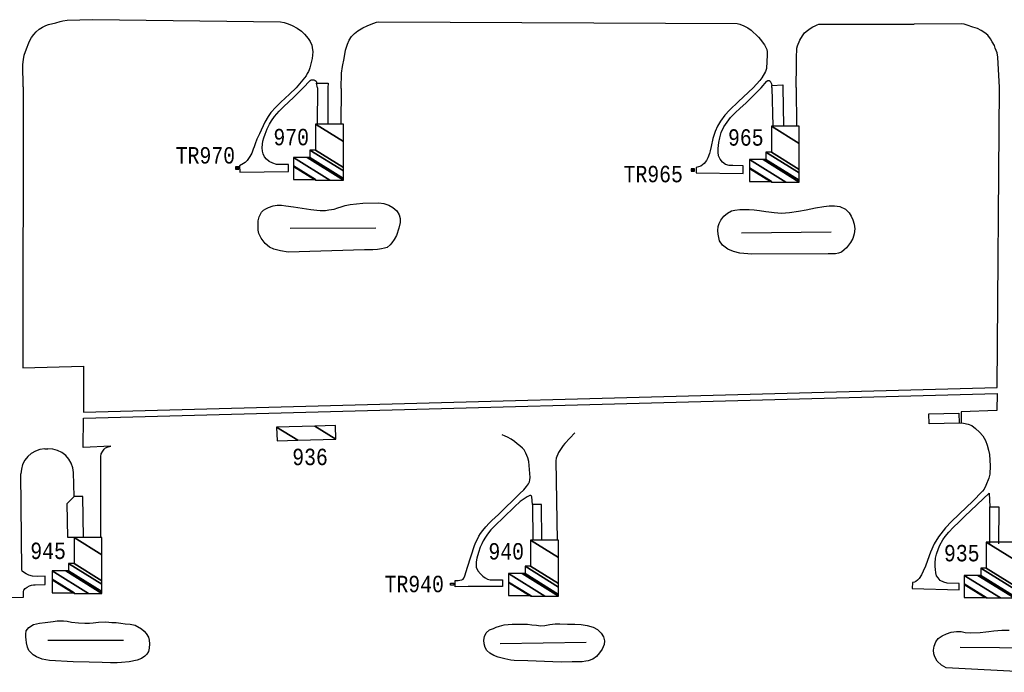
# Model space of a CAD drawing. Extents: x -0.5 to 41.9, y -0.5 to 29.8.
# Tile 74 of 129: x 8 to 9, y 6.4 to 7.1. Entities that reach past the tile are written whole.
import ezdxf
from ezdxf.enums import TextEntityAlignment as Align

# ---------------------------------------------------------------- set-up
doc = ezdxf.new("R2010")
doc.units = 0
doc.header["$MEASUREMENT"] = 0
for name, color, linetype in [('11', 2, 'CONTINUOUS'), ('21', 5, 'CONTINUOUS'), ('23', 1, 'CONTINUOUS'), ('43', 3, 'CONTINUOUS')]:
    doc.layers.add(name, color=color, linetype=linetype)
doc.styles.add('MONOTXT', font='MONOTXT', dxfattribs={"height": 0.2})

msp = doc.modelspace()

# ---------------------------------------------------------------- linework, layer by layer
at = {"layer": '11'}
for p, q in [((8.8088, 7.0291), (8.8099, 6.9895)), ((8.8201, 7.0294), (8.8206, 6.9895)), ((8.8338, 7.0291), (8.8342, 6.9895)), ((8.3433, 7.0289), (8.3432, 6.9914)), ((8.3541, 7.0287), (8.3539, 6.9914)), ((8.3678, 7.0282), (8.3675, 6.9914)), ((8.1035, 6.6601), (8.1036, 6.6902)), ((8.064, 6.6588), (8.0673, 6.6589))]:
    msp.add_line(p, q, dxfattribs=at)
for points in [[(8.0419, 7.0296), (8.0415, 7.0526), (8.0422, 7.0576), (8.043, 7.0623), (8.0453, 7.0688), (8.0479, 7.075), (8.0488, 7.0772), (8.0505, 7.0803), (8.053, 7.0835), (8.0552, 7.0862), (8.0584, 7.0888), (8.0616, 7.0909), (8.0652, 7.0925), (8.0678, 7.0935), (8.0754, 7.0955), (8.08, 7.0966), (8.0825, 7.0973), (8.0872, 7.098), (8.1129, 7.0986)], [(8.1129, 7.0986), (8.3056, 7.0965), (8.3092, 7.0957), (8.3133, 7.0944), (8.3176, 7.0927), (8.3225, 7.09), (8.3269, 7.0869), (8.3302, 7.0836), (8.3339, 7.0792), (8.336, 7.0761), (8.3375, 7.0726), (8.3381, 7.07), (8.3385, 7.0655), (8.3378, 7.0589), (8.3366, 7.0533), (8.3356, 7.0491), (8.335, 7.0472), (8.3342, 7.0456), (8.333, 7.0433), (8.3319, 7.0412), (8.3217, 7.0289)], [(8.3678, 7.0282), (8.3681, 7.0436), (8.3691, 7.0506), (8.3706, 7.0587), (8.3721, 7.0674), (8.374, 7.0736), (8.3757, 7.0776), (8.3783, 7.0813), (8.3815, 7.0844), (8.3848, 7.0873), (8.3897, 7.0902), (8.3943, 7.0923), (8.3983, 7.0939), (8.4012, 7.0949), (8.4037, 7.0959), (8.4059, 7.0963), (8.7733, 7.0947), (8.7759, 7.0941), (8.78, 7.0924), (8.7841, 7.0901), (8.7875, 7.0879), (8.7897, 7.0859), (8.7927, 7.0832), (8.795, 7.0808), (8.7972, 7.0783), (8.7989, 7.0759), (8.8013, 7.0727), (8.8026, 7.0701), (8.8035, 7.0679), (8.8039, 7.0657), (8.8041, 7.0626), (8.8032, 7.0485), (8.8022, 7.0456), (8.7984, 7.0389), (8.7965, 7.0362), (8.7895, 7.0289)], [(8.8338, 7.0291), (8.8339, 7.0527), (8.834, 7.0592), (8.8345, 7.0693), (8.8351, 7.0718), (8.8375, 7.0777), (8.8401, 7.0819), (8.8423, 7.0851), (8.8453, 7.0875), (8.8482, 7.0895), (8.8509, 7.0911), (8.8532, 7.0922), (8.8552, 7.0933), (8.8568, 7.0938), (8.8589, 7.0941), (8.9544, 7.0938)], [(9.0421, 7.029), (9.0403, 7.06), (9.0395, 7.0646), (9.0376, 7.0693), (9.0367, 7.0721), (9.0345, 7.0757), (9.0326, 7.0791), (9.0299, 7.0827), (9.0269, 7.0852), (9.0232, 7.0875), (9.0195, 7.0894), (9.0146, 7.091), (9.0089, 7.0929), (9.0056, 7.0938), (9.0032, 7.0942), (8.9544, 7.0938)], [(8.0419, 7.0296), (8.0416, 6.7419), (8.1039, 6.7437), (8.1037, 6.6965)], [(8.3283, 7.0285), (8.336, 7.0361), (8.337, 7.0368), (8.3381, 7.0371), (8.3398, 7.0369), (8.3409, 7.0364), (8.342, 7.0357), (8.3425, 7.0349), (8.3425, 7.0335)], [(8.3433, 7.0289), (8.3425, 7.0334), (8.3543, 7.0334), (8.3541, 7.0287)], [(8.798, 7.0287), (8.8036, 7.0357), (8.8047, 7.0364), (8.8059, 7.0361), (8.8069, 7.0354), (8.8078, 7.0342), (8.8084, 7.0329), (8.8089, 7.0313)], [(8.8088, 7.0291), (8.8089, 7.0313), (8.8199, 7.0317), (8.8201, 7.0294)], [(8.1037, 6.6965), (9.0395, 6.7218), (9.0421, 7.029)], [(8.3217, 7.0289), (8.3147, 7.0223), (8.306, 7.0142), (8.3006, 7.0089), (8.2957, 7.0034), (8.2928, 6.9993), (8.2894, 6.9934), (8.2839, 6.9817), (8.2814, 6.9763), (8.2795, 6.9715), (8.2784, 6.9682), (8.2776, 6.9658), (8.2761, 6.9619), (8.2742, 6.9583), (8.2714, 6.9543), (8.2693, 6.9523), (8.2678, 6.9511), (8.2636, 6.9488), (8.2638, 6.9424), (8.3136, 6.9429), (8.3137, 6.9501), (8.3015, 6.9503), (8.2976, 6.9515), (8.2938, 6.9532), (8.2911, 6.9555), (8.2892, 6.958), (8.2879, 6.9611), (8.2871, 6.964), (8.2868, 6.9674), (8.287, 6.9711), (8.2875, 6.974), (8.2885, 6.9776), (8.2898, 6.9814), (8.292, 6.9869), (8.2943, 6.9915), (8.2963, 6.9949), (8.2995, 6.9994), (8.3041, 7.0048), (8.3091, 7.0096), (8.3138, 7.0141), (8.3192, 7.0191), (8.3283, 7.0285)], [(8.7895, 7.0289), (8.7747, 7.0149), (8.7653, 7.0059), (8.7605, 7.0007), (8.7562, 6.9947), (8.7531, 6.9893), (8.7507, 6.9839), (8.7485, 6.9769), (8.7466, 6.9687), (8.7456, 6.9642), (8.7449, 6.9614), (8.7432, 6.9571), (8.7418, 6.9543), (8.7396, 6.9511), (8.7359, 6.9484), (8.7314, 6.9471), (8.7314, 6.9416), (8.7794, 6.9411), (8.7794, 6.9489), (8.7689, 6.949), (8.7651, 6.9493), (8.7612, 6.9502), (8.7582, 6.9526), (8.756, 6.9555), (8.7542, 6.9589), (8.7537, 6.9627), (8.7537, 6.9665), (8.7545, 6.9727), (8.7554, 6.9776), (8.7568, 6.9829), (8.7597, 6.9889), (8.7629, 6.9937), (8.7666, 6.9982), (8.7713, 7.003), (8.7763, 7.0078), (8.782, 7.0131), (8.7864, 7.0171), (8.798, 7.0287)], [(8.1037, 6.6902), (9.0394, 6.7156), (9.0393, 6.6982), (9.0026, 6.6968), (9.0026, 6.6854)], [(9.0009, 6.6854), (9.0052, 6.6851), (9.0099, 6.6843), (9.0135, 6.6828), (9.0175, 6.6798), (9.0216, 6.6759), (9.0248, 6.6723), (9.0275, 6.6673), (9.0293, 6.6625), (9.0307, 6.6574), (9.0316, 6.653), (9.0322, 6.6473), (9.0323, 6.6414), (9.0321, 6.633), (9.0312, 6.6287), (9.028, 6.6214), (9.0261, 6.6176), (9.0246, 6.6156), (9.0143, 6.6048), (9.008, 6.599), (8.9929, 6.5846), (8.9866, 6.5778), (8.9795, 6.5688), (8.975, 6.5614), (8.9712, 6.5531), (8.9682, 6.5445), (8.966, 6.5387), (8.9638, 6.5334), (8.9621, 6.5298), (8.9597, 6.5262), (8.9579, 6.5244), (8.9562, 6.523), (8.9548, 6.5224), (8.9528, 6.5219), (8.9525, 6.5158), (9.0005, 6.5143), (9.0008, 6.5209), (8.9884, 6.5213), (8.9848, 6.5222), (8.9813, 6.524), (8.9792, 6.5266), (8.9775, 6.5289), (8.9768, 6.5318), (8.9763, 6.5352), (8.976, 6.5384), (8.976, 6.5419), (8.9765, 6.5467), (8.9776, 6.5511), (8.9796, 6.5567), (8.981, 6.5601), (8.9839, 6.5655), (8.9864, 6.569), (8.9901, 6.5735), (8.9944, 6.5782), (9.0005, 6.5841), (9.0066, 6.5899), (9.0313, 6.6135), (9.032, 6.5993)], [(8.5637, 6.6017), (8.563, 6.6096), (8.5625, 6.6105), (8.5617, 6.6109), (8.5608, 6.6109), (8.5595, 6.6104), (8.5583, 6.6097), (8.5563, 6.6084), (8.5511, 6.6049), (8.5452, 6.5995), (8.5339, 6.5886), (8.5254, 6.5804), (8.5211, 6.5759), (8.5176, 6.5714), (8.5156, 6.5685), (8.5132, 6.5647), (8.5116, 6.5617), (8.51, 6.558), (8.5082, 6.5527), (8.5065, 6.547), (8.5058, 6.5432), (8.5058, 6.5403), (8.5061, 6.5376), (8.5078, 6.5339), (8.5104, 6.5308), (8.5129, 6.5283), (8.5152, 6.5266), (8.5174, 6.5255), (8.5202, 6.5248), (8.533, 6.5245), (8.5329, 6.5177), (8.4978, 6.5178), (8.4844, 6.5176), (8.4844, 6.524), (8.4874, 6.524), (8.4892, 6.5242), (8.4912, 6.5248), (8.4925, 6.5254), (8.4933, 6.5265), (8.4942, 6.5286), (8.4969, 6.5377), (8.5044, 6.56), (8.5056, 6.5631), (8.5075, 6.5669), (8.5086, 6.5693), (8.5104, 6.5722), (8.5127, 6.5752), (8.5159, 6.579), (8.5193, 6.5826), (8.522, 6.5853), (8.5288, 6.5917), (8.5508, 6.6131), (8.5546, 6.617), (8.5575, 6.6204), (8.5595, 6.6231), (8.5605, 6.6249), (8.5609, 6.6272), (8.5611, 6.6296), (8.5599, 6.6459), (8.5589, 6.6497), (8.5568, 6.6544), (8.555, 6.6577), (8.5533, 6.6595), (8.5506, 6.6619), (8.5479, 6.6641), (8.5453, 6.6663), (8.5418, 6.6687), (8.5382, 6.6707), (8.5356, 6.672), (8.5327, 6.6731)], [(8.6069, 6.6752), (8.5967, 6.6642), (8.5951, 6.6623), (8.5903, 6.6552), (8.5879, 6.6493), (8.5875, 6.6466), (8.5888, 6.5651)], [(8.064, 6.6588), (8.0592, 6.6581), (8.0546, 6.6566), (8.0503, 6.6542), (8.0466, 6.651), (8.0436, 6.6472), (8.0414, 6.6428), (8.0401, 6.6381), (8.0396, 6.6333)], [(8.0935, 6.6345), (8.0928, 6.6394), (8.0912, 6.6441), (8.0888, 6.6484), (8.0855, 6.6521), (8.0815, 6.6551), (8.0771, 6.6573), (8.0723, 6.6586), (8.0673, 6.6589)], [(8.1216, 6.5679), (8.1216, 6.651), (8.122, 6.6539), (8.1235, 6.6564), (8.1249, 6.6585), (8.1263, 6.6598), (8.1291, 6.6609), (8.1319, 6.6615), (8.1035, 6.6601)], [(8.0281, 6.5067), (8.0423, 6.5068), (8.0422, 6.5127), (8.0427, 6.514), (8.044, 6.5157), (8.0461, 6.5172), (8.0483, 6.5184), (8.0506, 6.5191), (8.0526, 6.5194), (8.0544, 6.5197), (8.0645, 6.5198), (8.0645, 6.5283), (8.0568, 6.5281), (8.0515, 6.5284), (8.0479, 6.5295), (8.0449, 6.5309), (8.0424, 6.5324), (8.0411, 6.5336), (8.0405, 6.5351), (8.0396, 6.6333)], [(8.0942, 6.5679), (8.0877, 6.5679), (8.087, 6.6028), (8.0943, 6.6099), (8.0935, 6.6345)], [(8.1036, 6.5679), (8.1032, 6.6099), (8.0943, 6.6099)], [(8.5733, 6.5651), (8.5728, 6.6017), (8.5637, 6.6017), (8.5639, 6.5652)], [(9.032, 6.5619), (9.0319, 6.5993), (9.0412, 6.5994), (9.041, 6.5617)]]:
    msp.add_lwpolyline(points, dxfattribs=at)
at = {"layer": '21'}
for points in [[(8.9695, 6.6946), (9.0004, 6.6954), (9.0006, 6.6853), (8.9698, 6.6845), (8.9695, 6.6946)], [(8.4796, 6.5214), (8.483, 6.5214), (8.483, 6.5192), (8.4796, 6.5192), (8.4796, 6.5214)]]:
    msp.add_lwpolyline(points, dxfattribs=at)
at = {"layer": '43'}
for p, q in [((8.3155, 6.885), (8.4032, 6.8853)), ((8.7776, 6.8801), (8.8696, 6.8813)), ((8.0671, 6.4629), (8.1449, 6.4629)), ((8.5306, 6.4593), (8.6185, 6.4608))]:
    msp.add_line(p, q, dxfattribs=at)
for points in [[(8.3134, 6.8605), (8.3054, 6.8617), (8.2988, 6.8633), (8.2942, 6.8654), (8.2899, 6.8692), (8.2858, 6.8748), (8.2834, 6.8794), (8.2826, 6.8828), (8.2825, 6.8869), (8.2827, 6.8925), (8.2838, 6.8967), (8.2861, 6.9014), (8.2881, 6.9034), (8.2904, 6.9046), (8.2934, 6.906), (8.2979, 6.9078), (8.3022, 6.9084), (8.3064, 6.9085), (8.3109, 6.908), (8.3189, 6.9067), (8.3366, 6.904), (8.3426, 6.9035), (8.3463, 6.9032), (8.3515, 6.9032), (8.3551, 6.9036), (8.3606, 6.9045), (8.3642, 6.9057), (8.3677, 6.9069), (8.3719, 6.9081), (8.3769, 6.9093), (8.39, 6.9106), (8.4061, 6.9109), (8.4113, 6.9102), (8.4164, 6.9084), (8.4206, 6.906), (8.4248, 6.9027), (8.4271, 6.8986), (8.4282, 6.895), (8.428, 6.8908), (8.4269, 6.8848), (8.4242, 6.8776), (8.4218, 6.8732), (8.4197, 6.87), (8.4177, 6.8679), (8.4147, 6.8653), (8.4122, 6.8643), (8.409, 6.8637), (8.4048, 6.8632), (8.4, 6.8629), (8.3915, 6.8626), (8.3134, 6.8605)], [(8.7883, 6.8582), (8.7759, 6.8593), (8.7695, 6.8609), (8.7637, 6.8633), (8.7581, 6.8676), (8.7553, 6.8721), (8.7537, 6.8789), (8.7534, 6.8827), (8.7539, 6.8866), (8.7547, 6.8899), (8.7565, 6.8932), (8.7595, 6.8971), (8.7632, 6.9005), (8.7675, 6.9027), (8.7709, 6.9033), (8.776, 6.9041), (8.7809, 6.9041), (8.7855, 6.9041), (8.7907, 6.9039), (8.796, 6.9032), (8.8025, 6.9022), (8.8058, 6.9016), (8.8112, 6.901), (8.8187, 6.9005), (8.8267, 6.901), (8.836, 6.9024), (8.8439, 6.9037), (8.8535, 6.9059), (8.8621, 6.9073), (8.8676, 6.9079), (8.8729, 6.908), (8.8784, 6.9073), (8.8841, 6.9044), (8.8879, 6.9008), (8.8902, 6.8974), (8.8918, 6.8934), (8.8932, 6.8889), (8.8937, 6.8842), (8.8931, 6.879), (8.8917, 6.8743), (8.8893, 6.8702), (8.8872, 6.8675), (8.8851, 6.8647), (8.8827, 6.8626), (8.8801, 6.8604), (8.8769, 6.8594), (8.874, 6.8588), (8.8718, 6.8586), (8.8665, 6.8585), (8.7883, 6.8582)], [(9.1076, 6.592), (9.1073, 6.4698), (9.1069, 6.4661), (9.1047, 6.4632), (9.1026, 6.4606), (9.1001, 6.4584), (9.0968, 6.4573), (9.0904, 6.4554), (9.0863, 6.4551), (9.0821, 6.4548), (9.0016, 6.4552)], [(8.069, 6.4419), (8.0613, 6.4433), (8.0556, 6.4458), (8.0523, 6.4478), (8.0504, 6.4494), (8.0478, 6.4524), (8.0463, 6.4556), (8.0454, 6.4602), (8.045, 6.4637), (8.0448, 6.466), (8.0446, 6.4691), (8.0452, 6.4723), (8.0477, 6.4759), (8.0524, 6.4788), (8.0587, 6.4803), (8.0645, 6.481), (8.0727, 6.482), (8.0769, 6.4826), (8.0833, 6.4827), (8.0871, 6.4824), (8.0916, 6.4814), (8.0987, 6.4805), (8.1051, 6.4804), (8.11, 6.4804), (8.1135, 6.4807), (8.1191, 6.4812), (8.1268, 6.4815), (8.1329, 6.4811), (8.1372, 6.4808), (8.1421, 6.4803), (8.1466, 6.4795), (8.1516, 6.4791), (8.1566, 6.4781), (8.163, 6.4745), (8.166, 6.4722), (8.168, 6.4698), (8.1702, 6.4658), (8.171, 6.4629), (8.1712, 6.4592), (8.171, 6.4545), (8.1704, 6.4514), (8.1688, 6.4484), (8.1665, 6.4464), (8.1632, 6.4441), (8.1588, 6.4424), (8.1505, 6.4405), (8.1428, 6.4398), (8.1381, 6.4395), (8.1313, 6.4397), (8.123, 6.44), (8.1097, 6.4402), (8.0932, 6.4407), (8.069, 6.4419)], [(8.5589, 6.4417), (8.5448, 6.442), (8.5414, 6.4424), (8.5352, 6.4436), (8.5284, 6.4454), (8.5241, 6.4473), (8.5199, 6.4497), (8.517, 6.4522), (8.5151, 6.4555), (8.514, 6.4592), (8.5139, 6.463), (8.5144, 6.4665), (8.5162, 6.4705), (8.5197, 6.4733), (8.5236, 6.4748), (8.5265, 6.4761), (8.5298, 6.4772), (8.5346, 6.4784), (8.5428, 6.4792), (8.5481, 6.4794), (8.5535, 6.4793), (8.5585, 6.4793), (8.5631, 6.4785), (8.5678, 6.4781), (8.572, 6.4775), (8.5763, 6.478), (8.5815, 6.4789), (8.5867, 6.4795), (8.5916, 6.4796), (8.5994, 6.4794), (8.607, 6.4791), (8.6135, 6.4788), (8.6195, 6.478), (8.6257, 6.4762), (8.6303, 6.4738), (8.6341, 6.47), (8.6364, 6.4663), (8.6373, 6.4623), (8.6371, 6.4584), (8.6351, 6.4535), (8.6323, 6.4498), (8.6292, 6.4462), (8.6255, 6.4435), (8.6207, 6.4417), (8.6183, 6.4412), (8.6145, 6.4408), (8.6041, 6.4406), (8.5931, 6.4404), (8.5589, 6.4417)], [(9.072, 6.4299), (8.9875, 6.4346), (8.9824, 6.4373), (8.9781, 6.4415), (8.9758, 6.4459), (8.9747, 6.4489), (8.9742, 6.4525), (8.9751, 6.4568), (8.9767, 6.4613), (8.9791, 6.4647), (8.9832, 6.4672), (8.9877, 6.4693), (8.9926, 6.4712), (8.9979, 6.4719), (9.0028, 6.4718), (9.0069, 6.4708), (9.0124, 6.4705), (9.0223, 6.4706), (9.0278, 6.4713), (9.0312, 6.4719), (9.0362, 6.4724), (9.0444, 6.4731), (9.0518, 6.4732)]]:
    msp.add_lwpolyline(points, dxfattribs=at)

# ---------------------------------------------------------------- texts
at = {"layer": '23', "style": 'MONOTXT', "width": 0.833333}
for s, p in [('970', (8.3165, 6.9783)), ('965', (8.7821, 6.9779)), ('TR970', (8.2286, 6.9596)), ('TR965', (8.6873, 6.9404)), ('936', (8.3358, 6.6506)), ('945', (8.0675, 6.5544)), ('940', (8.5367, 6.5539)), ('935', (9.0033, 6.552)), ('TR940', (8.4425, 6.5204))]:
    msp.add_text(s, height=0.01684, dxfattribs=at).set_placement(p, align=Align.MIDDLE)

# ---------------------------------------------------------------- meshes
at = {"layer": '21'}
mesh = msp.add_polyface(dxfattribs=at)
corners = [(8.3188, 6.9347), (8.3413, 6.9342), (8.3404, 6.9347), (8.3188, 6.9481), (8.3422, 6.9342), (8.3413, 6.9347), (8.3188, 6.9487), (8.3559, 6.9342), (8.3188, 6.9572), (8.3699, 6.9342), (8.3328, 6.9572), (8.3699, 6.936), (8.3357, 6.9572), (8.3699, 6.9436), (8.3357, 6.9648), (8.3699, 6.947), (8.3413, 6.9648), (8.3699, 6.9737), (8.3413, 6.9914), (8.3699, 6.9914), (8.3699, 6.9914)]
mesh.append_faces([[corners[k] for k in face] for face in [(0, 0, 2, 3), (3, 2, 5, 6), (1, 1, 4, 5), (6, 4, 7, 8), (8, 7, 9, 10), (10, 9, 11, 12), (12, 11, 13, 14), (14, 13, 15, 16), (16, 15, 17, 18), (18, 17, 20, 19)]], dxfattribs={"vtx0": -1, "vtx2": -1})
mesh = msp.add_polyface(dxfattribs=at)
corners = [(8.7858, 6.9328), (8.8083, 6.9322), (8.8074, 6.9328), (8.7858, 6.9461), (8.8092, 6.9322), (8.8083, 6.9328), (8.7858, 6.9467), (8.823, 6.9322), (8.7858, 6.9552), (8.8369, 6.9322), (8.7998, 6.9552), (8.8369, 6.934), (8.8028, 6.9552), (8.8369, 6.9416), (8.8028, 6.9628), (8.8369, 6.945), (8.8083, 6.9628), (8.8369, 6.9717), (8.8083, 6.9895), (8.8369, 6.9895), (8.8369, 6.9895)]
mesh.append_faces([[corners[k] for k in face] for face in [(0, 0, 2, 3), (3, 2, 5, 6), (1, 1, 4, 5), (6, 4, 7, 8), (8, 7, 9, 10), (10, 9, 11, 12), (12, 11, 13, 14), (14, 13, 15, 16), (16, 15, 17, 18), (18, 17, 20, 19)]], dxfattribs={"vtx0": -1, "vtx2": -1})
mesh = msp.add_polyface(dxfattribs=at)
corners = [(8.2593, 6.9454), (8.2627, 6.9454), (8.2593, 6.9475), (8.2593, 6.9477), (8.2627, 6.9456), (8.2593, 6.9477), (8.2627, 6.9477)]
mesh.append_faces([[corners[k] for k in face] for face in [(0, 0, 1, 2), (2, 1, 4, 5), (3, 4, 6, 6)]], dxfattribs={"vtx0": -1, "vtx2": -1})
mesh = msp.add_polyface(dxfattribs=at)
corners = [(8.7263, 6.9434), (8.7297, 6.9434), (8.7263, 6.9455), (8.7263, 6.9457), (8.7297, 6.9436), (8.7263, 6.9457), (8.7297, 6.9457)]
mesh.append_faces([[corners[k] for k in face] for face in [(0, 0, 1, 2), (2, 1, 4, 5), (3, 4, 6, 6)]], dxfattribs={"vtx0": -1, "vtx2": -1})
mesh = msp.add_polyface(dxfattribs=at)
corners = [(8.302, 6.6671), (8.3233, 6.6677), (8.3016, 6.6812), (8.3623, 6.6687), (8.3406, 6.6822), (8.362, 6.6828), (8.362, 6.6828)]
mesh.append_faces([[corners[k] for k in face] for face in [(0, 0, 1, 2), (2, 1, 3, 4), (4, 3, 6, 5)]], dxfattribs={"vtx0": -1, "vtx2": -1})
mesh = msp.add_polyface(dxfattribs=at)
corners = [(8.0716, 6.5113), (8.0941, 6.5108), (8.0932, 6.5113), (8.0716, 6.5247), (8.095, 6.5108), (8.0941, 6.5113), (8.0716, 6.5253), (8.1088, 6.5108), (8.0716, 6.5338), (8.1227, 6.5108), (8.0856, 6.5338), (8.1227, 6.5126), (8.0885, 6.5338), (8.1227, 6.5201), (8.0885, 6.5413), (8.1227, 6.5236), (8.0941, 6.5413), (8.1227, 6.5503), (8.0941, 6.568), (8.1227, 6.568), (8.1227, 6.568)]
mesh.append_faces([[corners[k] for k in face] for face in [(0, 0, 2, 3), (3, 2, 5, 6), (1, 1, 4, 5), (6, 4, 7, 8), (8, 7, 9, 10), (10, 9, 11, 12), (12, 11, 13, 14), (14, 13, 15, 16), (16, 15, 17, 18), (18, 17, 20, 19)]], dxfattribs={"vtx0": -1, "vtx2": -1})
mesh = msp.add_polyface(dxfattribs=at)
corners = [(8.5391, 6.5085), (8.5616, 6.5079), (8.5607, 6.5085), (8.5391, 6.5219), (8.5625, 6.5079), (8.5616, 6.5085), (8.5391, 6.5224), (8.5763, 6.5079), (8.5391, 6.531), (8.5902, 6.5079), (8.5531, 6.531), (8.5902, 6.5098), (8.556, 6.531), (8.5902, 6.5173), (8.556, 6.5385), (8.5902, 6.5208), (8.5616, 6.5385), (8.5902, 6.5474), (8.5616, 6.5652), (8.5902, 6.5652), (8.5902, 6.5652)]
mesh.append_faces([[corners[k] for k in face] for face in [(0, 0, 2, 3), (3, 2, 5, 6), (1, 1, 4, 5), (6, 4, 7, 8), (8, 7, 9, 10), (10, 9, 11, 12), (12, 11, 13, 14), (14, 13, 15, 16), (16, 15, 17, 18), (18, 17, 20, 19)]], dxfattribs={"vtx0": -1, "vtx2": -1})
mesh = msp.add_polyface(dxfattribs=at)
corners = [(9.0059, 6.5066), (9.0284, 6.5061), (9.0274, 6.5066), (9.0059, 6.52), (9.0293, 6.5061), (9.0284, 6.5066), (9.0059, 6.5206), (9.043, 6.5061), (9.0059, 6.5291), (9.057, 6.5061), (9.0199, 6.5291), (9.057, 6.5079), (9.0228, 6.5291), (9.057, 6.5155), (9.0228, 6.5367), (9.057, 6.5189), (9.0284, 6.5367), (9.057, 6.5456), (9.0284, 6.5633), (9.057, 6.5633), (9.057, 6.5633)]
mesh.append_faces([[corners[k] for k in face] for face in [(0, 0, 2, 3), (3, 2, 5, 6), (1, 1, 4, 5), (6, 4, 7, 8), (8, 7, 9, 10), (10, 9, 11, 12), (12, 11, 13, 14), (14, 13, 15, 16), (16, 15, 17, 18), (18, 17, 20, 19)]], dxfattribs={"vtx0": -1, "vtx2": -1})

doc.saveas('drawing.dxf')
